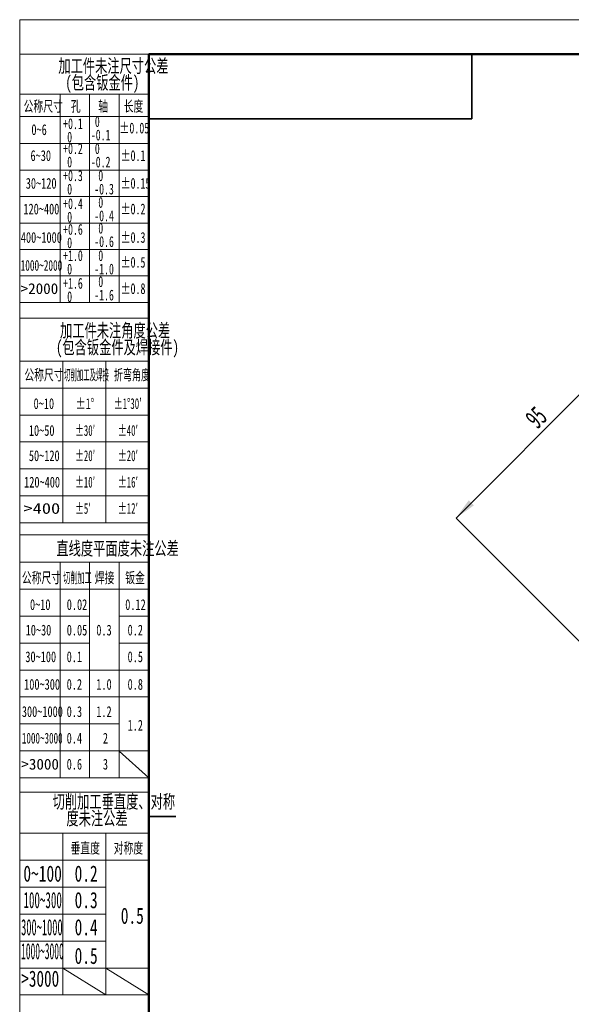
# Model space of a CAD drawing. Header units: millimetres. Extents: x 0 to 420, y 0 to 297.
# Tile 2 of 4: x 0 to 102, y 115 to 297. Entities that reach past the tile are written whole.
import ezdxf

# ---------------------------------------------------------------- set-up
doc = ezdxf.new("R2010")
doc.units = ezdxf.units.MM
doc.linetypes.add('CENTERX2', pattern=[20.32, 12.7, -2.54, 2.54, -2.54])
doc.layers.get('0').update_dxf_attribs({"lineweight": 18})
doc.layers.add('标注层', color=150, linetype='Continuous', lineweight=18)
doc.styles.add('SLDTEXTSTYLE0', font='txt', dxfattribs={"width": 0.7})
doc.styles.add('SLDTEXTSTYLE10', font='txt', dxfattribs={"width": 1.253219})
doc.styles.add('SLDTEXTSTYLE11', font='txt', dxfattribs={"width": 0.477371})
doc.styles.add('SLDTEXTSTYLE12', font='txt', dxfattribs={"width": 0.618901})
doc.styles.add('SLDTEXTSTYLE13', font='txt', dxfattribs={"width": 0.499682})
doc.styles.add('SLDTEXTSTYLE14', font='txt', dxfattribs={"width": 0.472346})
doc.styles.add('SLDTEXTSTYLE15', font='txt', dxfattribs={"width": 0.431677})
doc.styles.add('SLDTEXTSTYLE16', font='txt', dxfattribs={"width": 0.689585})
doc.styles.add('SLDTEXTSTYLE19', font='txt', dxfattribs={"width": 0.605})
doc.styles.add('SLDTEXTSTYLE2', font='txt', dxfattribs={"width": 0.7})
doc.styles.add('SLDTEXTSTYLE4', font='txt', dxfattribs={"width": 0.67})
doc.styles.add('SLDTEXTSTYLE5', font='txt', dxfattribs={"width": 0.677991})
doc.styles.add('SLDTEXTSTYLE6', font='txt', dxfattribs={"width": 0.631687})
doc.styles.add('SLDTEXTSTYLE7', font='txt', dxfattribs={"width": 1.026693})
doc.styles.add('SLDTEXTSTYLE8', font='txt', dxfattribs={"width": 0.601124})
doc.styles.add('SLDTEXTSTYLE9', font='txt', dxfattribs={"width": 0.427578})
doc.dimstyles.new('SLDDIMSTYLE2', dxfattribs={"dimtxt": 3.595646, "dimasz": 4, "dimexe": 0, "dimexo": 0.0625, "dimgap": 0.898912, "dimtad": 1, "dimlfac": 2, "dimrnd": 1e-09, "dimzin": 12, "dimdsep": 46, "dimtxsty": 'SLDTEXTSTYLE19', "dimcen": 0.09, "dimdle": 8, "dimadec": 0, "dimazin": 3, "dimtfac": 1, "dimtdec": 3, "dimtofl": 0, "dimtmove": 0, "dimatfit": 3, "dimfxl": 1, "dimfrac": 2, "dimtolj": 1, "dimarcsym": 0})

# ---------------------------------------------------------------- blocks, each defined once
blk = doc.blocks.new('SW_NOTE_2')
at = {"layer": '标注层', "color": 0, "char_height": 2.5, "attachment_point": 2, "style": 'SLDTEXTSTYLE0'}
for s, insert, width in [('加工件未注尺寸公差', (15.47, 3.22), 44.581), ('(包含钣金件)', (13.41, 0.11), 27.8631)]:
    blk.add_mtext(s, dxfattribs=dict(at, insert=insert, width=width))
blk = doc.blocks.new('SW_NOTE_3')
at = {"layer": '标注层', "color": 0, "char_height": 2, "attachment_point": 1, "style": 'SLDTEXTSTYLE4'}
for s, insert, width in [('0', (0.75, 2.58), 1.5421), ('-0.1', (0, 0.09), 7.1567)]:
    blk.add_mtext(s, dxfattribs=dict(at, insert=insert, width=width))
blk = doc.blocks.new('SW_NOTE_4')
at = {"layer": '标注层', "color": 0, "char_height": 2, "attachment_point": 1, "style": 'SLDTEXTSTYLE4'}
for s, insert, width in [('+0.1', (0, 2.58), 7.1117), ('0', (0.75, 0.09), 1.5421)]:
    blk.add_mtext(s, dxfattribs=dict(at, insert=insert, width=width))
blk = doc.blocks.new('SW_NOTE_5')
at = {"layer": '标注层', "color": 0, "char_height": 2, "attachment_point": 1, "style": 'SLDTEXTSTYLE4'}
for s, insert, width in [('+0.2', (0, 2.58), 7.2615), ('0', (0.75, 0.09), 1.5421)]:
    blk.add_mtext(s, dxfattribs=dict(at, insert=insert, width=width))
blk = doc.blocks.new('SW_NOTE_6')
at = {"layer": '标注层', "color": 0, "char_height": 2, "attachment_point": 1, "style": 'SLDTEXTSTYLE4'}
for s, insert, width in [('+0.3', (0, 2.58), 7.2615), ('0', (0.75, 0.09), 1.5421)]:
    blk.add_mtext(s, dxfattribs=dict(at, insert=insert, width=width))
blk = doc.blocks.new('SW_NOTE_7')
at = {"layer": '标注层', "color": 0, "char_height": 2, "attachment_point": 1, "style": 'SLDTEXTSTYLE4'}
for s, insert, width in [('+0.4', (0, 2.58), 7.3663), ('0', (0.75, 0.09), 1.5421)]:
    blk.add_mtext(s, dxfattribs=dict(at, insert=insert, width=width))
blk = doc.blocks.new('SW_NOTE_8')
at = {"layer": '标注层', "color": 0, "char_height": 2, "attachment_point": 1, "style": 'SLDTEXTSTYLE4'}
for s, insert, width in [('0', (0.75, 2.58), 1.5421), ('-0.2', (0, 0.09), 7.3064)]:
    blk.add_mtext(s, dxfattribs=dict(at, insert=insert, width=width))
blk = doc.blocks.new('SW_NOTE_9')
at = {"layer": '标注层', "color": 0, "char_height": 2, "attachment_point": 1, "style": 'SLDTEXTSTYLE4'}
for s, insert, width in [('0', (0.75, 2.58), 1.5421), ('-0.3', (0, 0.09), 7.3064)]:
    blk.add_mtext(s, dxfattribs=dict(at, insert=insert, width=width))
blk = doc.blocks.new('SW_NOTE_10')
at = {"layer": '标注层', "color": 0, "char_height": 2, "attachment_point": 1, "style": 'SLDTEXTSTYLE4'}
for s, insert, width in [('0', (0.75, 2.58), 1.5421), ('-0.4', (0, 0.09), 7.4112)]:
    blk.add_mtext(s, dxfattribs=dict(at, insert=insert, width=width))
blk = doc.blocks.new('SW_NOTE_11')
at = {"layer": '标注层', "color": 0, "char_height": 2, "attachment_point": 1, "style": 'SLDTEXTSTYLE4'}
for s, insert, width in [('+0.6', (0, 2.58), 7.3064), ('0', (0.75, 0.09), 1.5421)]:
    blk.add_mtext(s, dxfattribs=dict(at, insert=insert, width=width))
blk = doc.blocks.new('SW_NOTE_12')
at = {"layer": '标注层', "color": 0, "char_height": 2, "attachment_point": 1, "style": 'SLDTEXTSTYLE4'}
for s, insert, width in [('0', (0.75, 2.58), 1.5421), ('-0.6', (0, 0.09), 7.3513)]:
    blk.add_mtext(s, dxfattribs=dict(at, insert=insert, width=width))
blk = doc.blocks.new('SW_NOTE_13')
at = {"layer": '标注层', "color": 0, "char_height": 2, "attachment_point": 1, "style": 'SLDTEXTSTYLE4'}
for s, insert, width in [('+1.0', (0, 2.58), 7.3064), ('0', (0.75, 0.09), 1.5421)]:
    blk.add_mtext(s, dxfattribs=dict(at, insert=insert, width=width))
blk = doc.blocks.new('SW_NOTE_14')
at = {"layer": '标注层', "color": 0, "char_height": 2, "attachment_point": 1, "style": 'SLDTEXTSTYLE4'}
for s, insert, width in [('0', (0.75, 2.58), 1.5421), ('-1.0', (0, 0.09), 7.3513)]:
    blk.add_mtext(s, dxfattribs=dict(at, insert=insert, width=width))
blk = doc.blocks.new('SW_NOTE_15')
at = {"layer": '标注层', "color": 0, "char_height": 2, "attachment_point": 1, "style": 'SLDTEXTSTYLE4'}
for s, insert, width in [('+1.6', (0, 2.58), 7.3064), ('0', (0.75, 0.09), 1.5421)]:
    blk.add_mtext(s, dxfattribs=dict(at, insert=insert, width=width))
blk = doc.blocks.new('SW_NOTE_16')
at = {"layer": '标注层', "color": 0, "char_height": 2, "attachment_point": 1, "style": 'SLDTEXTSTYLE4'}
for s, insert, width in [('0', (0.75, 2.58), 1.5421), ('-1.6', (0, 0.09), 7.3513)]:
    blk.add_mtext(s, dxfattribs=dict(at, insert=insert, width=width))
blk = doc.blocks.new('SW_NOTE_17')
at = {"layer": '标注层', "color": 0, "char_height": 2.5, "attachment_point": 2, "style": 'SLDTEXTSTYLE0'}
for s, insert, width in [('加工件未注角度公差', (15.47, 3.22), 44.581), ('(包含钣金件及焊接件)', (15.91, 0.11), 47.8855)]:
    blk.add_mtext(s, dxfattribs=dict(at, insert=insert, width=width))
blk = doc.blocks.new('SW_NOTE_18')
at = {"layer": '标注层', "color": 0, "char_height": 2.5, "attachment_point": 2, "style": 'SLDTEXTSTYLE0'}
for s, insert, width in [('切削加工垂直度、对称', (17.19, 3.22), 49.6257), ('度未注公差', (14.06, 0.11), 24.5782)]:
    blk.add_mtext(s, dxfattribs=dict(at, insert=insert, width=width))
blk = doc.blocks.new('*X33')
at = {"layer": '标注层', "linetype": 'Continuous'}
for points in [[(114.65, 238.46), (112.29, 235.16), (111.35, 236.1)], [(81.06, 204.87), (84.36, 207.22), (83.42, 208.17)]]:
    blk.add_hatch(color=0, dxfattribs=at).paths.add_polyline_path(points, flags=0)
at = {"layer": '标注层', "color": 0, "linetype": 'Continuous'}
for p, q in [((114.65, 238.46), (81.06, 204.87)), ((133.74, 219.36), (114.65, 238.46)), ((141.7, 144.23), (81.06, 204.87))]:
    blk.add_line(p, q, dxfattribs=at)
at = {"layer": '标注层', "color": 0, "insert": (95.96, 223.55), "char_height": 3.596, "width": 7.1913, "attachment_point": 5, "rotation": 45, "style": 'SLDTEXTSTYLE19'}
blk.add_mtext('95', dxfattribs=at)

msp = doc.modelspace()

# ---------------------------------------------------------------- linework, layer by layer
at = {"color": 7, "linetype": 'Continuous', "lineweight": 18}
for q in [(419.992988, 297.39658), (-0.000512, 0.39658)]:
    msp.add_line((-0.000512, 297.39658), q, dxfattribs=at)
at = {"color": 1, "linetype": 'Continuous', "lineweight": 18}
for p, q in [((23.995928, 290.989446), (-0.000512, 290.989446)), ((-0.000512, 290.989446), (-0.000512, 0.39658)), ((7.493114, 283.573139), (-0.000512, 283.573139)), ((7.493114, 283.573139), (7.493114, 279.573139)), ((7.493114, 283.573139), (12.994052, 283.573139)), ((12.994052, 283.573139), (12.994052, 244.899718)), ((18.49499, 283.573139), (12.994052, 283.573139)), ((18.49499, 283.573139), (18.49499, 244.899718)), ((18.49499, 283.573139), (23.995928, 283.573139)), ((7.493114, 279.954478), (7.493114, 244.899718)), ((-0.004072, 279.449178), (23.995928, 279.449178)), ((-0.004072, 274.400427), (23.995928, 274.400427)), ((-0.004072, 269.483642), (23.995928, 269.483642)), ((-0.004072, 264.566857), (23.995928, 264.566857)), ((-0.004072, 259.650072), (23.995928, 259.650072)), ((-0.004072, 254.733287), (23.995928, 254.733287)), ((-0.004072, 249.816502), (23.995928, 249.816502)), ((-0.004072, 244.899718), (23.995928, 244.899718)), ((-0.000512, 241.971658), (23.995928, 241.971658)), ((7.992988, 233.994596), (-0.000512, 233.994596)), ((7.992988, 233.994596), (7.992988, 203.994596)), ((7.992988, 233.994596), (15.992988, 233.994596)), ((15.992988, 233.994596), (15.992988, 203.994596)), ((15.992988, 233.994596), (23.995928, 233.994596)), ((-0.000512, 228.994596), (23.995928, 228.994596)), ((-0.000512, 223.994596), (23.995928, 223.994596)), ((-0.000512, 218.994596), (23.995928, 218.994596)), ((-0.000512, 213.994596), (23.995928, 213.994596)), ((-0.000512, 208.994596), (23.995928, 208.994596)), ((-0.000512, 203.994596), (23.995928, 203.994596)), ((-0.000512, 201.740178), (23.995928, 201.740178)), ((7.495928, 196.653328), (-0.000512, 196.653328)), ((7.495928, 196.653328), (7.495928, 156.653328)), ((12.995928, 196.653328), (7.495928, 196.653328)), ((12.995928, 196.653328), (12.995928, 156.653328)), ((18.495928, 196.653328), (12.995928, 196.653328)), ((18.495928, 196.653328), (18.495928, 156.653328)), ((18.495928, 196.653328), (23.995928, 196.653328)), ((-0.000512, 191.653328), (23.995928, 191.653328)), ((-0.000512, 186.653328), (12.995928, 186.653328)), ((18.495928, 186.653328), (23.995928, 186.653328)), ((-0.000512, 181.653328), (12.995928, 181.653328)), ((18.495928, 181.653328), (23.993714, 181.653328)), ((-0.000512, 176.653328), (23.995928, 176.653328)), ((-0.000512, 171.653328), (23.995928, 171.653328)), ((-0.004797, 166.653328), (18.495928, 166.653328)), ((-0.000512, 161.653328), (23.995928, 161.653328)), ((18.495928, 161.592284), (23.995928, 156.653328)), ((-0.000512, 156.653328), (23.995928, 156.653328)), ((-0.000512, 154.007648), (23.995928, 154.007648)), ((-0.000512, 146.342637), (7.998302, 146.342637)), ((7.998302, 146.342637), (7.998302, 116.334399)), ((15.997115, 146.342637), (7.998302, 146.342637)), ((15.997115, 146.342637), (15.997115, 116.334399)), ((15.997115, 146.342637), (23.995928, 146.342637)), ((-0.000512, 141.342637), (23.995928, 141.342637)), ((-0.006571, 136.340989), (15.997115, 136.340989)), ((-0.006571, 131.339342), (15.997115, 131.339342)), ((-0.006571, 126.337694), (15.997115, 126.337694)), ((-0.000512, 121.336046), (23.995928, 121.336046)), ((7.998302, 121.336046), (15.997115, 116.334399)), ((15.997115, 121.326783), (23.995928, 116.334399)), ((-0.000512, 116.334399), (23.995928, 116.334399)), ((23.995928, 116.334399), (23.969198, 116.422243))]:
    msp.add_line(p, q, dxfattribs=at)
at = {"color": 7, "linetype": 'Continuous', "lineweight": 50}
for p, q in [((23.995928, 5.989446), (23.995928, 290.989446)), ((23.995928, 290.989446), (413.995928, 290.989446))]:
    msp.add_line(p, q, dxfattribs=at)
at = {"color": 7, "linetype": 'Continuous', "lineweight": 35}
for p, q in [((83.995928, 278.989446), (83.995928, 290.989446)), ((23.995928, 278.989446), (83.995928, 278.989446)), ((28.995928, 149.489446), (23.995928, 149.489446))]:
    msp.add_line(p, q, dxfattribs=at)
at = {"color": 1, "linetype": 'CENTERX2', "lineweight": 18}
msp.add_line((-0.000512, 146.342637), (23.995928, 146.342637), dxfattribs=at)

# ---------------------------------------------------------------- block references
at = {"layer": '标注层', "color": 1}
for name, p in [('SW_NOTE_2', (1.943893, 286.856731)), ('SW_NOTE_4', (8.071798, 276.50879)), ('SW_NOTE_3', (13.212828, 276.905104)), ('SW_NOTE_5', (8.071798, 271.887177)), ('SW_NOTE_8', (13.212828, 271.887177)), ('SW_NOTE_6', (8.071798, 266.86071)), ('SW_NOTE_9', (13.847306, 266.86071)), ('SW_NOTE_7', (8.071798, 261.6614)), ('SW_NOTE_10', (13.847306, 261.897057)), ('SW_NOTE_12', (13.848694, 257.111847)), ('SW_NOTE_11', (8.071798, 256.887971)), ('SW_NOTE_13', (8.071798, 252.013755)), ('SW_NOTE_14', (13.848694, 252.013755)), ('SW_NOTE_15', (8.071798, 246.880359)), ('SW_NOTE_16', (13.848694, 247.186944)), ('SW_NOTE_17', (2.256707, 237.725105)), ('SW_NOTE_18', (0.308169, 150.269882))]:
    msp.add_blockref(name, p, dxfattribs=at)

# ---------------------------------------------------------------- texts
for s, insert, char_height, width, attachment_point, style in [('公称尺寸', (0.723669, 282.330441), 2, 15.51731844, 1, 'SLDTEXTSTYLE0'), ('孔', (9.507844, 282.330441), 2, 3.6603352, 1, 'SLDTEXTSTYLE0'), ('轴', (14.598939, 282.330441), 2, 3.55083799, 1, 'SLDTEXTSTYLE0'), ('长度', (19.323152, 282.330441), 2, 7.60223464, 1, 'SLDTEXTSTYLE0'), ('0~6', (2.171743, 277.982342), 2, 5.61564246, 1, 'SLDTEXTSTYLE2'), ('%%P0.05', (18.534263, 278.288733), 2, 10.78724703, 1, 'SLDTEXTSTYLE5'), ('6~30', (2.008483, 273.162727), 2, 7.61787709, 1, 'SLDTEXTSTYLE2'), ('%%P0.1', (18.748343, 273.162727), 2, 8.69646039, 1, 'SLDTEXTSTYLE5'), ('30~120', (1.129316, 268.01911), 2, 11.57541899, 1, 'SLDTEXTSTYLE2'), ('%%P0.15', (18.748343, 268.01911), 2, 10.78724703, 1, 'SLDTEXTSTYLE5'), ('120~400', (0.690428, 263.254989), 2, 13.35865922, 1, 'SLDTEXTSTYLE2'), ('%%P0.2', (18.748343, 263.254989), 2, 8.84796667, 1, 'SLDTEXTSTYLE5'), ('400~1000', (0.209991, 257.970892), 2, 15.67374302, 1, 'SLDTEXTSTYLE2'), ('%%P0.3', (18.748343, 257.970892), 2, 8.84796667, 1, 'SLDTEXTSTYLE5'), ('1000~2000', (0.171101, 252.782443), 2, 15.66866981, 1, 'SLDTEXTSTYLE6'), ('%%P0.5', (18.748343, 253.361985), 2, 8.84796667, 1, 'SLDTEXTSTYLE5'), ('%%P0.8', (18.748343, 248.469112), 2, 8.86311729, 1, 'SLDTEXTSTYLE5'), ('>2000', (0.171101, 248.469112), 2, 13.99514394, 1, 'SLDTEXTSTYLE7'), ('公称尺寸', (0.872868, 232.465602), 2, 15.51731844, 1, 'SLDTEXTSTYLE0'), ('切削加工及焊接', (8.202868, 232.465602), 2, 16.94067287, 1, 'SLDTEXTSTYLE9'), ('折弯角度', (17.494176, 232.465602), 2, 13.39263277, 1, 'SLDTEXTSTYLE8'), ('0~10', (2.580319, 227.122427), 2, 7.61787709, 1, 'SLDTEXTSTYLE2'), ('%%P1%%D', (10.411104, 227.122427), 2, 6.62082437, 1, 'SLDTEXTSTYLE5'), ('%%P1%%D30′', (17.494176, 227.122427), 2, 12.55979102, 1, 'SLDTEXTSTYLE8'), ('10~50', (1.702541, 222.132221), 2, 9.35418994, 1, 'SLDTEXTSTYLE2'), ('%%P30′', (10.279159, 222.132221), 2, 7.40154529, 1, 'SLDTEXTSTYLE8'), ('%%P40′', (18.244176, 222.132221), 2, 7.40154529, 1, 'SLDTEXTSTYLE8'), ('%%P20′', (10.279159, 217.449122), 2, 7.40154529, 1, 'SLDTEXTSTYLE8'), ('%%P20′', (18.244176, 217.449122), 2, 7.40154529, 1, 'SLDTEXTSTYLE8'), ('50~120', (1.702541, 217.449122), 2, 11.57541899, 1, 'SLDTEXTSTYLE2'), ('120~400', (0.824764, 212.543918), 2, 13.35865922, 1, 'SLDTEXTSTYLE2'), ('%%P10′', (10.279159, 212.543918), 2, 7.40154529, 1, 'SLDTEXTSTYLE8'), ('%%P16′', (18.245565, 212.543918), 2, 7.40154529, 1, 'SLDTEXTSTYLE8'), ('>400', (0.700531, 207.661259), 2, 13.49835975, 1, 'SLDTEXTSTYLE10'), ('%%P5′', (10.279159, 207.661259), 2, 5.68213005, 1, 'SLDTEXTSTYLE8'), ('%%P12′', (18.245565, 207.661259), 2, 7.40154529, 1, 'SLDTEXTSTYLE8'), ('直线度平面度未注公差', (18.19141, 200.48856), 2.5, 49.54748603, 2, 'SLDTEXTSTYLE0'), ('公称尺寸', (0.396986, 194.797927), 2, 15.51731844, 1, 'SLDTEXTSTYLE0'), ('切削加工', (8.049951, 194.797927), 2, 10.67818098, 1, 'SLDTEXTSTYLE11'), ('焊接', (13.944684, 194.797927), 2, 7.68044693, 1, 'SLDTEXTSTYLE0'), ('钣金', (19.609332, 194.797927), 2, 7.71173184, 1, 'SLDTEXTSTYLE0'), ('0~10', (1.908856, 189.807122), 2, 7.61787709, 1, 'SLDTEXTSTYLE2'), ('0.02', (8.738684, 189.807122), 2, 7.57094972, 1, 'SLDTEXTSTYLE2'), ('0.12', (19.605165, 189.807122), 2, 7.57094972, 1, 'SLDTEXTSTYLE2'), ('10~30', (1.107521, 185.07717), 2, 9.35418994, 1, 'SLDTEXTSTYLE2'), ('0.05', (8.738684, 185.07717), 2, 7.57094972, 1, 'SLDTEXTSTYLE2'), ('0.3', (14.228958, 185.07717), 2, 5.56871508, 1, 'SLDTEXTSTYLE2'), ('0.2', (20.044054, 185.07717), 2, 5.56871508, 1, 'SLDTEXTSTYLE2'), ('30~100', (1.048163, 180.123074), 2, 11.57541899, 1, 'SLDTEXTSTYLE2'), ('0.1', (8.726854, 180.123074), 2, 5.4122905, 1, 'SLDTEXTSTYLE2'), ('0.5', (20.044054, 180.123074), 2, 5.56871508, 1, 'SLDTEXTSTYLE2'), ('100~300', (0.824764, 175.002634), 2, 13.35865922, 1, 'SLDTEXTSTYLE2'), ('0.2', (8.726854, 175.002634), 2, 5.56871508, 1, 'SLDTEXTSTYLE2'), ('1.0', (14.228958, 175.002634), 2, 5.34972067, 1, 'SLDTEXTSTYLE2'), ('0.8', (20.044054, 175.002634), 2, 5.58435754, 1, 'SLDTEXTSTYLE2'), ('300~1000', (0.398446, 169.944453), 2, 15.57988827, 1, 'SLDTEXTSTYLE2'), ('0.3', (8.726854, 169.944453), 2, 5.56871508, 1, 'SLDTEXTSTYLE2'), ('1.2', (14.228958, 169.944453), 2, 5.3027933, 1, 'SLDTEXTSTYLE2'), ('1.2', (20.041276, 167.40975), 2, 5.3027933, 1, 'SLDTEXTSTYLE2'), ('1000~3000', (0.398446, 165.011988), 2, 15.35150834, 1, 'SLDTEXTSTYLE12'), ('0.4', (8.726854, 165.011988), 2, 5.67821229, 1, 'SLDTEXTSTYLE2'), ('2', (15.454034, 165.011988), 2, 1.54860335, 1, 'SLDTEXTSTYLE2'), ('>3000', (0.308169, 160.178446), 2, 13.99514394, 1, 'SLDTEXTSTYLE7'), ('0.6', (8.726854, 160.178446), 2, 5.61564246, 1, 'SLDTEXTSTYLE2'), ('3', (15.454034, 160.178446), 2, 1.51731844, 1, 'SLDTEXTSTYLE2'), ('垂直度', (9.449547, 144.605395), 2, 11.60670391, 1, 'SLDTEXTSTYLE0'), ('对称度', (17.467906, 144.605395), 2, 11.63798883, 1, 'SLDTEXTSTYLE0'), ('0~100', (0.684706, 140.366683), 3, 14.4301676, 1, 'SLDTEXTSTYLE2'), ('0.2', (10.197835, 140.366683), 3, 8.35307263, 1, 'SLDTEXTSTYLE2'), ('100~300', (0.695123, 135.452462), 3, 14.30375827, 1, 'SLDTEXTSTYLE13'), ('0.3', (10.197835, 135.452462), 3, 8.35307263, 1, 'SLDTEXTSTYLE2'), ('0.5', (18.77624, 132.545766), 3, 8.35307263, 1, 'SLDTEXTSTYLE2'), ('300~1000', (0.26179, 130.411062), 3, 15.7694917, 1, 'SLDTEXTSTYLE14'), ('0.4', (10.197835, 130.411062), 3, 8.51731844, 1, 'SLDTEXTSTYLE2'), ('1000~3000', (0.25415, 125.960259), 3, 16.06128176, 1, 'SLDTEXTSTYLE15'), ('0.5', (10.197835, 125.099168), 3, 8.35307263, 1, 'SLDTEXTSTYLE2'), ('>3000', (0.295817, 120.862433), 3, 14.09990398, 1, 'SLDTEXTSTYLE16')]:
    msp.add_mtext(s, dxfattribs=dict(at, insert=insert, char_height=char_height, width=width, attachment_point=attachment_point, style=style))

# ---------------------------------------------------------------- dimensions: what is measured, and where the dimension line sits
at = {"layer": '标注层', "color": 0}
dim = msp.add_linear_dim(base=(81.062742, 204.867536), p1=(133.784763, 219.320659), p2=(141.739715, 144.190563), angle=45, dimstyle='SLDDIMSTYLE2', override={"dimsah": 1, "dimtzin": 12}, dxfattribs=at)
dim.commit()
dim.dimension.update_dxf_attribs({"geometry": '*X33', "text_midpoint": (95.963852, 223.553998), "dimtype": 160})

doc.saveas('drawing.dxf')
